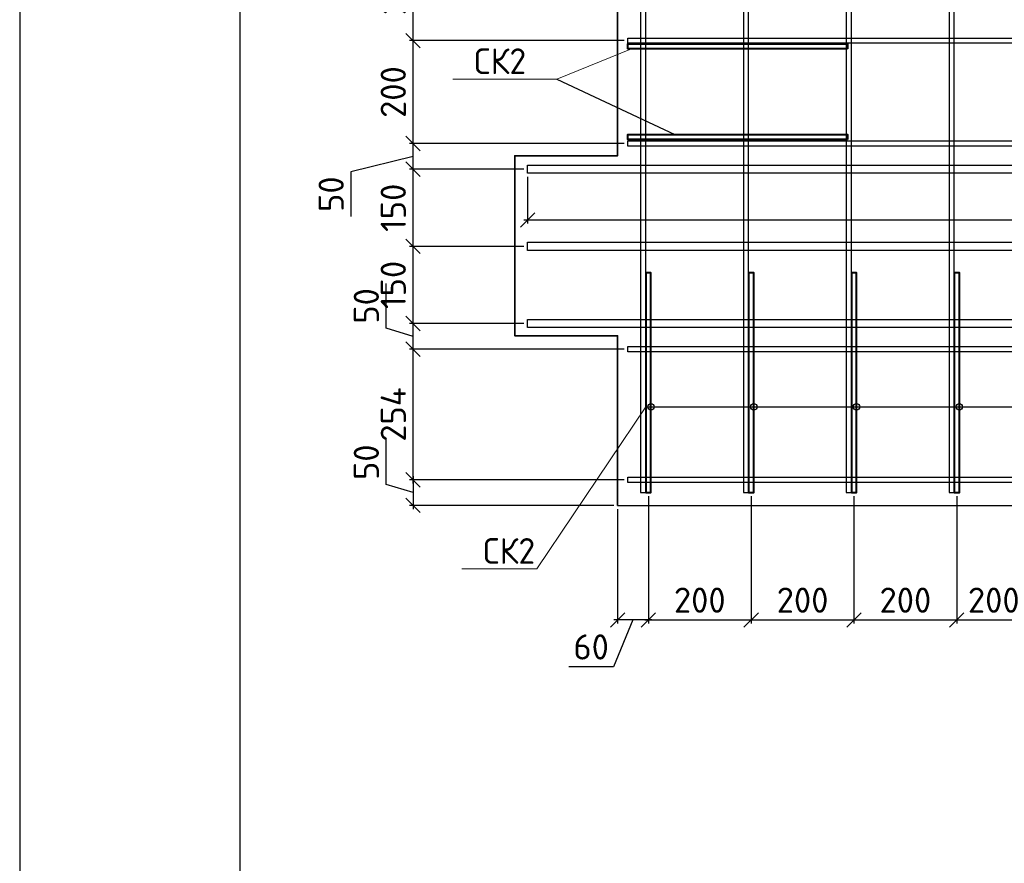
# Model space of a CAD drawing. Header units: millimetres. Extents: x 40580 to 2152466, y -328404 to 177125.
# Tile 175 of 252: x 499389 to 508967, y 160940 to 169141. Entities that reach past the tile are written whole.
import ezdxf
from ezdxf import colors
from ezdxf.entities.mleader import LeaderData, LeaderLine
from ezdxf.math import Vec2, Vec3

# ---------------------------------------------------------------- set-up
doc = ezdxf.new("R2010")
doc.units = ezdxf.units.MM
doc.linetypes.add('CENTER', pattern=[2, 1.25, -0.25, 0.25, -0.25])
doc.layers.add('11', color=7, linetype='Continuous')
doc.layers.add('Столовая - обозначения', color=7, linetype='Continuous')
for name, color, linetype, lineweight in [('Арм_хомуты', 133, 'Continuous', 18), ('ОСИ', 7, 'CENTER', 15), ('Перекрытие ж_бетон', 250, 'Continuous', 30), ('подоснова', 151, 'Continuous', 5), ('Столовая Двери и окна', 7, 'Continuous', 15)]:
    doc.layers.add(name, color=color, linetype=linetype, lineweight=lineweight)
doc.layers.add('Стена_ бетон несущ.', color=7, linetype='Continuous', lineweight=70, true_color=0xb4b496)
doc.styles.add('GOST-2.304_Type-B', font='GOST_Common.ttf')
doc.styles.get("Standard").update_dxf_attribs({"font": 'isocpeur.ttf'})
doc.dimstyles.new('Осевые', dxfattribs={"dimscale": 0.7, "dimtxt": 450, "dimasz": 400, "dimexe": 100, "dimexo": 100, "dimgap": 100, "dimtad": 1, "dimdec": 0, "dimzin": 0, "dimdsep": 46, "dimtxsty": 'Standard', "dimblk": 'OBLIQUE', "dimcen": 9, "dimdle": 100, "dimazin": 0, "dimtm": 1e-09, "dimtfac": 1, "dimtdec": 0, "dimtofl": 0, "dimtmove": 0, "dimatfit": 3, "dimfxl": 1, "dimtolj": 1, "dimtzin": 0, "dimarcsym": 0})

# ---------------------------------------------------------------- blocks, each defined once
blk = doc.blocks.new('Штамп')
at = {"layer": '11'}
blk.add_line((252069.7, 126227.7), (252069.7, 84177.7), dxfattribs=at)
at = {"layer": '11', "lineweight": 30}
blk.add_line((254209.6, 125977.7), (254209.6, 84427.7), dxfattribs=at)
blk = doc.blocks.new('_OBLIQUE')
at = {"color": 0, "linetype": 'ByBlock'}
blk.add_line((-0.5, -0.5), (0.5, 0.5), dxfattribs=at)
blk = doc.blocks.new('*D6108')
at = {"layer": 'Defpoints', "color": 0, "linetype": 'ByBlock', "lineweight": 25, "ltscale": 13, "transparency": 16777216}
for p in [(505304.5, 164667.9), (503216, 164418.7), (505204.5, 164418.7)]:
    blk.add_point(p, dxfattribs=at)
at = {"layer": 'ОСИ', "color": 0, "linetype": 'ByBlock', "lineweight": -2, "ltscale": 13, "transparency": 16777216}
for p, q in [((502953.5, 164622), (502953.5, 165056)), ((505269.5, 164667.9), (503181, 164667.9)), ((503216, 164702.9), (503216, 164383.7)), ((503216, 164543.3), (502953.5, 164622)), ((505169.5, 164418.7), (503181, 164418.7))]:
    blk.add_line(p, q, dxfattribs=at)
at = {"layer": 'ОСИ', "color": 0, "linetype": 'ByBlock', "lineweight": -2, "ltscale": 13, "transparency": 16777216, "xscale": 140, "yscale": 140, "zscale": 140}
for p, rotation in [((503216, 164667.9), 90), ((503216, 164418.7), 270)]:
    blk.add_blockref('_OBLIQUE', p, dxfattribs=dict(at, rotation=rotation))
at = {"layer": 'ОСИ', "color": 0, "linetype": 'ByBlock', "ltscale": 13, "transparency": 16777216, "insert": (502761, 164839), "char_height": 245, "attachment_point": 5, "rotation": 90}
blk.add_mtext('\\A1;50', dxfattribs=at)
blk = doc.blocks.new('*D6109')
at = {"layer": 'Defpoints', "color": 0, "linetype": 'ByBlock', "lineweight": 25, "ltscale": 13, "transparency": 16777216}
for p in [(503216, 165937.9), (505304.5, 165937.9), (505304.5, 164667.9)]:
    blk.add_point(p, dxfattribs=at)
at = {"layer": 'ОСИ', "color": 0, "linetype": 'ByBlock', "lineweight": -2, "ltscale": 13, "transparency": 16777216}
for p, q in [((505269.5, 165937.9), (503181, 165937.9)), ((503216, 164632.9), (503216, 165972.9)), ((505269.5, 164667.9), (503181, 164667.9))]:
    blk.add_line(p, q, dxfattribs=at)
at = {"layer": 'ОСИ', "color": 0, "linetype": 'ByBlock', "lineweight": -2, "ltscale": 13, "transparency": 16777216, "xscale": 140, "yscale": 140, "zscale": 140}
for p, rotation in [((503216, 165937.9), 90), ((503216, 164667.9), 270)]:
    blk.add_blockref('_OBLIQUE', p, dxfattribs=dict(at, rotation=rotation))
at = {"layer": 'ОСИ', "color": 0, "linetype": 'ByBlock', "ltscale": 13, "transparency": 16777216, "insert": (503023.5, 165302.9), "char_height": 245, "attachment_point": 5, "rotation": 90}
blk.add_mtext('\\A1;254', dxfattribs=at)
blk = doc.blocks.new('*D6110')
at = {"layer": 'Defpoints', "color": 0, "linetype": 'ByBlock', "lineweight": 25, "ltscale": 13, "transparency": 16777216}
for p in [(503216, 166187.9), (504329.5, 166187.9), (505304.5, 165937.9)]:
    blk.add_point(p, dxfattribs=at)
at = {"layer": 'ОСИ', "color": 0, "linetype": 'ByBlock', "lineweight": -2, "ltscale": 13, "transparency": 16777216}
for p, q in [((502953.5, 166141.7), (502953.5, 166575.7)), ((504294.5, 166187.9), (503181, 166187.9)), ((503216, 165902.9), (503216, 166222.9)), ((503216, 166062.9), (502953.5, 166141.7)), ((505269.5, 165937.9), (503181, 165937.9))]:
    blk.add_line(p, q, dxfattribs=at)
at = {"layer": 'ОСИ', "color": 0, "linetype": 'ByBlock', "lineweight": -2, "ltscale": 13, "transparency": 16777216, "xscale": 140, "yscale": 140, "zscale": 140}
for p, rotation in [((503216, 166187.9), 90), ((503216, 165937.9), 270)]:
    blk.add_blockref('_OBLIQUE', p, dxfattribs=dict(at, rotation=rotation))
at = {"layer": 'ОСИ', "color": 0, "linetype": 'ByBlock', "ltscale": 13, "transparency": 16777216, "insert": (502761, 166358.7), "char_height": 245, "attachment_point": 5, "rotation": 90}
blk.add_mtext('\\A1;50', dxfattribs=at)
blk = doc.blocks.new('*D6111')
at = {"layer": 'Defpoints', "color": 0, "linetype": 'ByBlock', "lineweight": 25, "ltscale": 13, "transparency": 16777216}
for p in [(503215.6, 166937.9), (504329.5, 166937.9), (504329.5, 166187.9)]:
    blk.add_point(p, dxfattribs=at)
at = {"layer": 'ОСИ', "color": 0, "linetype": 'ByBlock', "lineweight": -2, "ltscale": 13, "transparency": 16777216}
for p, q in [((504294.5, 166937.9), (503180.6, 166937.9)), ((503215.6, 166152.9), (503215.6, 166972.9)), ((504294.5, 166187.9), (503180.6, 166187.9))]:
    blk.add_line(p, q, dxfattribs=at)
at = {"layer": 'ОСИ', "color": 0, "linetype": 'ByBlock', "lineweight": -2, "ltscale": 13, "transparency": 16777216, "xscale": 140, "yscale": 140, "zscale": 140}
for p, rotation in [((503215.6, 166937.9), 90), ((503215.6, 166187.9), 270)]:
    blk.add_blockref('_OBLIQUE', p, dxfattribs=dict(at, rotation=rotation))
at = {"layer": 'ОСИ', "color": 0, "linetype": 'ByBlock', "ltscale": 13, "transparency": 16777216, "insert": (503023.1, 166562.9), "char_height": 245, "attachment_point": 5, "rotation": 90}
blk.add_mtext('\\A1;150', dxfattribs=at)
blk = doc.blocks.new('*D6112')
at = {"layer": 'Defpoints', "color": 0, "linetype": 'ByBlock', "lineweight": 25, "ltscale": 13, "transparency": 16777216}
for p in [(503215.6, 167687.9), (504329.5, 167687.9), (504329.5, 166937.9)]:
    blk.add_point(p, dxfattribs=at)
at = {"layer": 'ОСИ', "color": 0, "linetype": 'ByBlock', "lineweight": -2, "ltscale": 13, "transparency": 16777216}
for p, q in [((503215.6, 166902.9), (503215.6, 167722.9)), ((504294.5, 167687.9), (503180.6, 167687.9)), ((504294.5, 166937.9), (503180.6, 166937.9))]:
    blk.add_line(p, q, dxfattribs=at)
at = {"layer": 'ОСИ', "color": 0, "linetype": 'ByBlock', "lineweight": -2, "ltscale": 13, "transparency": 16777216, "xscale": 140, "yscale": 140, "zscale": 140}
for p, rotation in [((503215.6, 167687.9), 90), ((503215.6, 166937.9), 270)]:
    blk.add_blockref('_OBLIQUE', p, dxfattribs=dict(at, rotation=rotation))
at = {"layer": 'ОСИ', "color": 0, "linetype": 'ByBlock', "ltscale": 13, "transparency": 16777216, "insert": (503023.1, 167312.9), "char_height": 245, "attachment_point": 5, "rotation": 90}
blk.add_mtext('\\A1;150', dxfattribs=at)
blk = doc.blocks.new('*D6113')
at = {"layer": 'Defpoints', "color": 0, "linetype": 'ByBlock', "lineweight": 25, "ltscale": 13, "transparency": 16777216}
for p in [(503215.6, 167937.9), (505304.5, 167937.9), (504329.5, 167687.9)]:
    blk.add_point(p, dxfattribs=at)
at = {"layer": 'ОСИ', "color": 0, "linetype": 'ByBlock', "lineweight": -2, "ltscale": 13, "transparency": 16777216}
for p, q in [((505269.5, 167937.9), (503180.6, 167937.9)), ((503215.6, 167652.9), (503215.6, 167972.9)), ((503215.6, 167812.9), (502611.4, 167662)), ((502611.4, 167662), (502611.4, 167228)), ((504294.5, 167687.9), (503180.6, 167687.9))]:
    blk.add_line(p, q, dxfattribs=at)
at = {"layer": 'ОСИ', "color": 0, "linetype": 'ByBlock', "lineweight": -2, "ltscale": 13, "transparency": 16777216, "xscale": 140, "yscale": 140, "zscale": 140}
for p, rotation in [((503215.6, 167937.9), 90), ((503215.6, 167687.9), 270)]:
    blk.add_blockref('_OBLIQUE', p, dxfattribs=dict(at, rotation=rotation))
at = {"layer": 'ОСИ', "color": 0, "linetype": 'ByBlock', "ltscale": 13, "transparency": 16777216, "insert": (502418.9, 167445), "char_height": 245, "attachment_point": 5, "rotation": 90}
blk.add_mtext('\\A1;50', dxfattribs=at)
blk = doc.blocks.new('*D6114')
at = {"layer": 'Defpoints', "color": 0, "linetype": 'ByBlock', "lineweight": 25, "ltscale": 13, "transparency": 16777216}
for p in [(503215.6, 168937.9), (505304.5, 168937.9), (505304.5, 167937.9)]:
    blk.add_point(p, dxfattribs=at)
at = {"layer": 'ОСИ', "color": 0, "linetype": 'ByBlock', "lineweight": -2, "ltscale": 13, "transparency": 16777216}
for p, q in [((503215.6, 167902.9), (503215.6, 168972.9)), ((505269.5, 168937.9), (503180.6, 168937.9)), ((505269.5, 167937.9), (503180.6, 167937.9))]:
    blk.add_line(p, q, dxfattribs=at)
at = {"layer": 'ОСИ', "color": 0, "linetype": 'ByBlock', "lineweight": -2, "ltscale": 13, "transparency": 16777216, "xscale": 140, "yscale": 140, "zscale": 140}
for p, rotation in [((503215.6, 168937.9), 90), ((503215.6, 167937.9), 270)]:
    blk.add_blockref('_OBLIQUE', p, dxfattribs=dict(at, rotation=rotation))
at = {"layer": 'ОСИ', "color": 0, "linetype": 'ByBlock', "ltscale": 13, "transparency": 16777216, "insert": (503023.1, 168437.9), "char_height": 245, "attachment_point": 5, "rotation": 90}
blk.add_mtext('\\A1;200', dxfattribs=at)
blk = doc.blocks.new('*D6115')
at = {"layer": 'Defpoints', "color": 0, "linetype": 'ByBlock', "lineweight": 25, "ltscale": 13, "transparency": 16777216}
for p in [(503215.6, 169937.9), (505304.5, 169937.9), (505304.5, 168937.9)]:
    blk.add_point(p, dxfattribs=at)
at = {"layer": 'ОСИ', "color": 0, "linetype": 'ByBlock', "lineweight": -2, "ltscale": 13, "transparency": 16777216}
for p, q in [((505269.5, 169937.9), (503180.6, 169937.9)), ((503215.6, 168902.9), (503215.6, 169972.9)), ((505269.5, 168937.9), (503180.6, 168937.9))]:
    blk.add_line(p, q, dxfattribs=at)
at = {"layer": 'ОСИ', "color": 0, "linetype": 'ByBlock', "lineweight": -2, "ltscale": 13, "transparency": 16777216, "xscale": 140, "yscale": 140, "zscale": 140}
for p, rotation in [((503215.6, 169937.9), 90), ((503215.6, 168937.9), 270)]:
    blk.add_blockref('_OBLIQUE', p, dxfattribs=dict(at, rotation=rotation))
at = {"layer": 'ОСИ', "color": 0, "linetype": 'ByBlock', "ltscale": 13, "transparency": 16777216, "insert": (503023.1, 169437.9), "char_height": 245, "attachment_point": 5, "rotation": 90}
blk.add_mtext('\\A1;200', dxfattribs=at)
blk = doc.blocks.new('*D6130')
at = {"layer": 'Defpoints', "color": 0, "linetype": 'ByBlock', "lineweight": 25, "ltscale": 13, "transparency": 16777216}
for p in [(504329.5, 167647.9), (519079.5, 167647.9), (519079.5, 167194.6)]:
    blk.add_point(p, dxfattribs=at)
at = {"layer": 'ОСИ', "color": 0, "linetype": 'ByBlock', "lineweight": -2, "ltscale": 13, "transparency": 16777216}
for p, q in [((504329.5, 167612.9), (504329.5, 167159.6)), ((519079.5, 167612.9), (519079.5, 167159.6)), ((504294.5, 167194.6), (519114.5, 167194.6))]:
    blk.add_line(p, q, dxfattribs=at)
at = {"layer": 'ОСИ', "color": 0, "linetype": 'ByBlock', "lineweight": -2, "ltscale": 13, "transparency": 16777216, "xscale": 140, "yscale": 140, "zscale": 140, "rotation": 180}
blk.add_blockref('_OBLIQUE', (504329.5, 167194.6), dxfattribs=at)
at = {"layer": 'ОСИ', "color": 0, "linetype": 'ByBlock', "lineweight": -2, "ltscale": 13, "transparency": 16777216, "xscale": 140, "yscale": 140, "zscale": 140}
blk.add_blockref('_OBLIQUE', (519079.5, 167194.6), dxfattribs=at)
at = {"layer": 'ОСИ', "color": 0, "linetype": 'ByBlock', "ltscale": 13, "transparency": 16777216, "insert": (510144.6, 167387.1), "char_height": 245, "attachment_point": 5}
blk.add_mtext('\\A1;2950', dxfattribs=at)
blk = doc.blocks.new('*D6131')
at = {"layer": 'Defpoints', "color": 0, "linetype": 'ByBlock', "lineweight": 25, "ltscale": 13, "transparency": 16777216}
for p in [(505504.5, 164543.7), (505204.5, 164418.7), (505204.5, 163305.5)]:
    blk.add_point(p, dxfattribs=at)
at = {"layer": 'ОСИ', "color": 0, "linetype": 'ByBlock', "lineweight": -2, "ltscale": 13, "transparency": 16777216}
for p, q in [((505504.5, 164508.7), (505504.5, 163270.5)), ((505204.5, 164383.7), (505204.5, 163270.5)), ((505354.5, 163305.5), (505164.9, 162850.5)), ((505539.5, 163305.5), (505169.5, 163305.5)), ((505164.9, 162850.5), (504730.9, 162850.5))]:
    blk.add_line(p, q, dxfattribs=at)
at = {"layer": 'ОСИ', "color": 0, "linetype": 'ByBlock', "lineweight": -2, "ltscale": 13, "transparency": 16777216, "xscale": 140, "yscale": 140, "zscale": 140, "rotation": 180}
blk.add_blockref('_OBLIQUE', (505204.5, 163305.5), dxfattribs=at)
at = {"layer": 'ОСИ', "color": 0, "linetype": 'ByBlock', "lineweight": -2, "ltscale": 13, "transparency": 16777216, "xscale": 140, "yscale": 140, "zscale": 140}
blk.add_blockref('_OBLIQUE', (505504.5, 163305.5), dxfattribs=at)
at = {"layer": 'ОСИ', "color": 0, "linetype": 'ByBlock', "ltscale": 13, "transparency": 16777216, "insert": (504947.9, 163043), "char_height": 245, "attachment_point": 5}
blk.add_mtext('\\A1;60', dxfattribs=at)
blk = doc.blocks.new('*D6132')
at = {"layer": 'Defpoints', "color": 0, "linetype": 'ByBlock', "lineweight": 25, "ltscale": 13, "transparency": 16777216}
for p in [(505504.5, 164543.7), (506504.5, 164543.7), (506504.5, 163305.5)]:
    blk.add_point(p, dxfattribs=at)
at = {"layer": 'ОСИ', "color": 0, "linetype": 'ByBlock', "lineweight": -2, "ltscale": 13, "transparency": 16777216}
for p, q in [((505504.5, 164508.7), (505504.5, 163270.5)), ((506504.5, 164508.7), (506504.5, 163270.5)), ((505469.5, 163305.5), (506539.5, 163305.5))]:
    blk.add_line(p, q, dxfattribs=at)
at = {"layer": 'ОСИ', "color": 0, "linetype": 'ByBlock', "lineweight": -2, "ltscale": 13, "transparency": 16777216, "xscale": 140, "yscale": 140, "zscale": 140, "rotation": 180}
blk.add_blockref('_OBLIQUE', (505504.5, 163305.5), dxfattribs=at)
at = {"layer": 'ОСИ', "color": 0, "linetype": 'ByBlock', "lineweight": -2, "ltscale": 13, "transparency": 16777216, "xscale": 140, "yscale": 140, "zscale": 140}
blk.add_blockref('_OBLIQUE', (506504.5, 163305.5), dxfattribs=at)
at = {"layer": 'ОСИ', "color": 0, "linetype": 'ByBlock', "ltscale": 13, "transparency": 16777216, "insert": (506004.5, 163498), "char_height": 245, "attachment_point": 5}
blk.add_mtext('\\A1;200', dxfattribs=at)
blk = doc.blocks.new('*D5984')
at = {"layer": 'Defpoints', "color": 0, "linetype": 'ByBlock', "lineweight": 25, "ltscale": 13, "transparency": 16777216}
for p in [(506504.5, 164543.7), (507504.5, 164543.7), (507504.5, 163305.5)]:
    blk.add_point(p, dxfattribs=at)
at = {"layer": 'ОСИ', "color": 0, "linetype": 'ByBlock', "lineweight": -2, "ltscale": 13, "transparency": 16777216}
for p, q in [((506504.5, 164508.7), (506504.5, 163270.5)), ((507504.5, 164508.7), (507504.5, 163270.5)), ((506469.5, 163305.5), (507539.5, 163305.5))]:
    blk.add_line(p, q, dxfattribs=at)
at = {"layer": 'ОСИ', "color": 0, "linetype": 'ByBlock', "lineweight": -2, "ltscale": 13, "transparency": 16777216, "xscale": 140, "yscale": 140, "zscale": 140, "rotation": 180}
blk.add_blockref('_OBLIQUE', (506504.5, 163305.5), dxfattribs=at)
at = {"layer": 'ОСИ', "color": 0, "linetype": 'ByBlock', "lineweight": -2, "ltscale": 13, "transparency": 16777216, "xscale": 140, "yscale": 140, "zscale": 140}
blk.add_blockref('_OBLIQUE', (507504.5, 163305.5), dxfattribs=at)
at = {"layer": 'ОСИ', "color": 0, "linetype": 'ByBlock', "ltscale": 13, "transparency": 16777216, "insert": (507004.5, 163498), "char_height": 245, "attachment_point": 5}
blk.add_mtext('\\A1;200', dxfattribs=at)
blk = doc.blocks.new('*D5985')
at = {"layer": 'Defpoints', "color": 0, "linetype": 'ByBlock', "lineweight": 25, "ltscale": 13, "transparency": 16777216}
for p in [(507504.5, 164543.7), (508504.5, 164543.7), (508504.5, 163305.5)]:
    blk.add_point(p, dxfattribs=at)
at = {"layer": 'ОСИ', "color": 0, "linetype": 'ByBlock', "lineweight": -2, "ltscale": 13, "transparency": 16777216}
for p, q in [((507504.5, 164508.7), (507504.5, 163270.5)), ((508504.5, 164508.7), (508504.5, 163270.5)), ((507469.5, 163305.5), (508539.5, 163305.5))]:
    blk.add_line(p, q, dxfattribs=at)
at = {"layer": 'ОСИ', "color": 0, "linetype": 'ByBlock', "lineweight": -2, "ltscale": 13, "transparency": 16777216, "xscale": 140, "yscale": 140, "zscale": 140, "rotation": 180}
blk.add_blockref('_OBLIQUE', (507504.5, 163305.5), dxfattribs=at)
at = {"layer": 'ОСИ', "color": 0, "linetype": 'ByBlock', "lineweight": -2, "ltscale": 13, "transparency": 16777216, "xscale": 140, "yscale": 140, "zscale": 140}
blk.add_blockref('_OBLIQUE', (508504.5, 163305.5), dxfattribs=at)
at = {"layer": 'ОСИ', "color": 0, "linetype": 'ByBlock', "ltscale": 13, "transparency": 16777216, "insert": (508004.5, 163498), "char_height": 245, "attachment_point": 5}
blk.add_mtext('\\A1;200', dxfattribs=at)
blk = doc.blocks.new('*D5986')
at = {"layer": 'Defpoints', "color": 0, "linetype": 'ByBlock', "lineweight": 25, "ltscale": 13, "transparency": 16777216}
for p in [(508504.5, 164543.7), (509504.5, 164543.7), (509504.5, 163305.5)]:
    blk.add_point(p, dxfattribs=at)
at = {"layer": 'ОСИ', "color": 0, "linetype": 'ByBlock', "lineweight": -2, "ltscale": 13, "transparency": 16777216}
for p, q in [((508504.5, 164508.7), (508504.5, 163270.5)), ((509504.5, 164508.7), (509504.5, 163270.5)), ((508469.5, 163305.5), (509539.5, 163305.5))]:
    blk.add_line(p, q, dxfattribs=at)
at = {"layer": 'ОСИ', "color": 0, "linetype": 'ByBlock', "lineweight": -2, "ltscale": 13, "transparency": 16777216, "xscale": 140, "yscale": 140, "zscale": 140, "rotation": 180}
blk.add_blockref('_OBLIQUE', (508504.5, 163305.5), dxfattribs=at)
at = {"layer": 'ОСИ', "color": 0, "linetype": 'ByBlock', "lineweight": -2, "ltscale": 13, "transparency": 16777216, "xscale": 140, "yscale": 140, "zscale": 140}
blk.add_blockref('_OBLIQUE', (509504.5, 163305.5), dxfattribs=at)
at = {"layer": 'ОСИ', "color": 0, "linetype": 'ByBlock', "ltscale": 13, "transparency": 16777216, "insert": (508864.1, 163498), "char_height": 245, "attachment_point": 5}
blk.add_mtext('\\A1;200', dxfattribs=at)
blk = doc.blocks.new('_None')

msp = doc.modelspace()

# ---------------------------------------------------------------- linework, layer by layer
at = {"layer": 'Арм_хомуты', "color": 251, "lineweight": 40, "true_color": 0x636466}
for points in [[(507442.604, 168857.912), (505304.477, 168857.912), (505304.477, 168907.912), (507442.604, 168907.912)], [(507442.604, 167975.361), (505304.477, 167975.361), (505304.477, 168025.361), (507442.604, 168025.361)], [(505479.477, 166681.786), (505479.477, 164543.66), (505529.477, 164543.66), (505529.477, 166681.786)], [(506479.477, 166681.786), (506479.477, 164543.66), (506529.477, 164543.66), (506529.477, 166681.786)], [(507479.477, 166681.786), (507479.477, 164543.66), (507529.477, 164543.66), (507529.477, 166681.786)], [(508479.477, 166681.786), (508479.477, 164543.66), (508529.477, 164543.66), (508529.477, 166681.786)]]:
    msp.add_lwpolyline(points, close=True, dxfattribs=at)
at = {"layer": 'Перекрытие ж_бетон', "color": 18, "linetype": 'Continuous', "lineweight": 25, "true_color": 0x000000}
for points in [[(505429.477, 171594.772), (505429.477, 164543.66), (505479.477, 164543.66), (505479.477, 171594.772)], [(506429.477, 171594.772), (506429.477, 164543.66), (506479.477, 164543.66), (506479.477, 171594.772)], [(507429.477, 171594.772), (507429.477, 164543.66), (507479.477, 164543.66), (507479.477, 171594.772)], [(508429.477, 171594.772), (508429.477, 164543.66), (508479.477, 164543.66), (508479.477, 171594.772)], [(518079.477, 168912.912), (505304.477, 168912.912), (505304.477, 168962.912), (518079.477, 168962.912)], [(518079.477, 167912.912), (505304.477, 167912.912), (505304.477, 167962.912), (518079.477, 167962.912)], [(518079.477, 165912.912), (505304.477, 165912.912), (505304.477, 165962.912), (518079.477, 165962.912)], [(518079.477, 164642.912), (505304.477, 164642.912), (505304.477, 164692.912), (518079.477, 164692.912)]]:
    msp.add_lwpolyline(points, close=True, dxfattribs=at)
at = {"layer": 'Перекрытие ж_бетон', "color": 18, "linetype": 'Continuous', "lineweight": 30, "true_color": 0x000000}
for points in [[(519079.477, 167647.912), (504329.477, 167647.912), (504329.477, 167727.912), (519079.477, 167727.912)], [(519079.477, 166897.912), (504329.477, 166897.912), (504329.477, 166977.912), (519079.477, 166977.912)], [(519079.477, 166147.912), (504329.477, 166147.912), (504329.477, 166227.912), (519079.477, 166227.912)]]:
    msp.add_lwpolyline(points, close=True, dxfattribs=at)
at = {"layer": 'Стена_ бетон несущ.', "color": 18, "linetype": 'Continuous', "lineweight": 35, "true_color": 0x000000, "transparency": 33554687}
msp.add_lwpolyline([(518204.477, 164414.773), (518204.477, 166064.773), (519204.477, 166064.773), (519204.477, 167814.773), (518204.477, 167814.773), (518204.477, 170664.773), (519204.477, 170664.773), (519204.477, 172164.773), (505204.477, 172168.736), (504204.477, 172168.736), (504204.477, 170668.736), (505204.477, 170668.736), (505204.477, 167818.736), (504204.477, 167818.736), (504204.477, 166068.736), (505204.477, 166068.736), (505204.477, 164418.736), (518204.477, 164414.773)], dxfattribs=at)
at = {"layer": 'Столовая Двери и окна', "color": 18, "lineweight": 25, "true_color": 0x000000}
for p, q in [((504614.378, 168563.104), (505760.737, 168025.361)), ((505479.477, 165377.212), (518087.02, 165377.212)), ((505204.477, 164418.66), (505454.477, 164418.66))]:
    msp.add_line(p, q, dxfattribs=at)
at = {"layer": 'Столовая Двери и окна', "color": 18, "lineweight": 30, "true_color": 0x000000}
for centre in [(505529.477, 165377.212), (506529.477, 165377.212), (507529.477, 165377.212), (508529.477, 165377.212)]:
    msp.add_circle(centre, 30.99, dxfattribs=at)

# ---------------------------------------------------------------- block references
at = {"layer": 'Столовая - обозначения', "color": 18, "lineweight": 20, "true_color": 0x000000}
msp.add_blockref('Штамп', (247319.619, 50897.048), dxfattribs=at)

# ---------------------------------------------------------------- dimensions: what is measured, and where the dimension line sits
at = {"layer": 'ОСИ', "color": 18, "linetype": 'ByBlock', "ltscale": 13, "true_color": 0x000000}
for base, p1, p2, picture, middle in [((503215.609, 169937.912), (505304.477, 168937.912), (505304.477, 169937.912), '*D6115', (503023.109, 169437.912)), ((503215.609, 168937.912), (505304.477, 167937.912), (505304.477, 168937.912), '*D6114', (503023.109, 168437.912)), ((503215.609, 167687.912), (504329.477, 166937.912), (504329.477, 167687.912), '*D6112', (503023.109, 167312.912)), ((503215.609, 166937.912), (504329.477, 166187.912), (504329.477, 166937.912), '*D6111', (503023.109, 166562.912)), ((503216.026, 166187.912), (505304.477, 165937.912), (504329.477, 166187.912), '*D6110', (502761.026, 166211.662)), ((503216.026, 165937.912), (505304.477, 164667.912), (505304.477, 165937.912), '*D6109', (503023.526, 165302.912)), ((503216.026, 164418.66), (505304.477, 164667.912), (505204.477, 164418.66), '*D6108', (502761.026, 164692.036))]:
    dim = msp.add_linear_dim(base=base, p1=p1, p2=p2, angle=270, dimstyle='Осевые', override={"dimtxt": 350, "dimasz": 200, "dimexe": 50, "dimexo": 50, "dimlfac": 0.2, "dimdle": 50, "dimtmove": 1}, dxfattribs=at)
    dim.commit()
    dim.dimension.update_dxf_attribs({"geometry": picture, "text_midpoint": middle})
dim = msp.add_linear_dim(base=(503215.609, 167937.912), p1=(504329.477, 167687.912), p2=(505304.477, 167937.912), angle=270, dimstyle='Осевые', override={"dimtxt": 350, "dimasz": 200, "dimexe": 50, "dimexo": 50, "dimlfac": 0.2, "dimdle": 50, "dimtmove": 1}, dxfattribs=at)
dim.commit()
dim.dimension.update_dxf_attribs({"geometry": '*D6113', "text_midpoint": (502611.373, 167592.025), "dimtype": 160})
for base, p1, p2, picture, middle in [((519079.477, 167194.571), (504329.477, 167647.912), (519079.477, 167647.912), '*D6130', (510144.604, 167194.571)), ((505204.477, 163305.496), (505504.477, 164543.66), (505204.477, 164418.66), '*D6131', (505094.932, 162850.496)), ((509504.477, 163305.496), (508504.477, 164543.66), (509504.477, 164543.66), '*D5986', (508864.051, 163305.496))]:
    dim = msp.add_linear_dim(base=base, p1=p1, p2=p2, dimstyle='Осевые', override={"dimtxt": 350, "dimasz": 200, "dimexe": 50, "dimexo": 50, "dimlfac": 0.2, "dimdle": 50, "dimtmove": 1}, dxfattribs=at)
    dim.commit()
    dim.dimension.update_dxf_attribs({"geometry": picture, "text_midpoint": middle, "dimtype": 160})
for base, p1, p2, picture, middle in [((506504.477, 163305.496), (505504.477, 164543.66), (506504.477, 164543.66), '*D6132', (506004.477, 163497.996)), ((507504.477, 163305.496), (506504.477, 164543.66), (507504.477, 164543.66), '*D5984', (507004.477, 163497.996)), ((508504.477, 163305.496), (507504.477, 164543.66), (508504.477, 164543.66), '*D5985', (508004.477, 163497.996))]:
    dim = msp.add_linear_dim(base=base, p1=p1, p2=p2, dimstyle='Осевые', override={"dimtxt": 350, "dimasz": 200, "dimexe": 50, "dimexo": 50, "dimlfac": 0.2, "dimdle": 50, "dimtmove": 1}, dxfattribs=at)
    dim.commit()
    dim.dimension.update_dxf_attribs({"geometry": picture, "text_midpoint": middle})

# ---------------------------------------------------------------- leaders
at = {"layer": 'подоснова', "color": 18, "ltscale": 0.3, "true_color": 0x000000}
ml = msp.add_multileader_mtext('Standard', dxfattribs=at)
ml.set_content('СК2 ', color=(0, 0, 0), style='GOST-2.304_Type-B')
ml.set_leader_properties(color=256, linetype='ByLayer', lineweight=15)
ml.set_arrow_properties(name='NONE')
ml.build(insert=Vec2(0, 0))
ml.multileader.update_dxf_attribs({"text_left_attachment_type": 6, "text_right_attachment_type": 6, "dogleg_length": 0.1, "arrow_head_size": 18})
ctx = ml.context
ctx.base_point, ctx.char_height, ctx.arrow_head_size, ctx.landing_gap_size, ctx.plane_origin = Vec3(503792.98, 168563.104), 250, 18, 20, Vec3(492576.187, 168285.44)
ctx.left_attachment, ctx.right_attachment, ctx.text_align_type = 6, 6, 1
notes = []
notes.append((ctx, [(1, (1, 1, 0), (504614.378, 168563.104), (-1, 0), 281.398, [(0, [(505339.755, 168857.912)], 0, [])])]))
ctx.mtext.insert, ctx.mtext.alignment, ctx.mtext.flow_direction = Vec3(504062.98, 168863.104), 2, 5
ml = msp.add_multileader_mtext('Standard', dxfattribs=at)
ml.set_content('СК2 ', color=(0, 0, 0), style='GOST-2.304_Type-B')
ml.set_leader_properties(color=256, linetype='ByLayer', lineweight=15)
ml.set_arrow_properties(name='NONE')
ml.build(insert=Vec2(0, 0))
ml.multileader.update_dxf_attribs({"text_left_attachment_type": 6, "text_right_attachment_type": 6, "dogleg_length": 0.1, "arrow_head_size": 18})
ctx = ml.context
ctx.base_point, ctx.char_height, ctx.arrow_head_size, ctx.landing_gap_size, ctx.plane_origin = Vec3(503880.621, 163801.569), 250, 18, 20, Vec3(514120.079, 162523.085)
ctx.left_attachment, ctx.right_attachment, ctx.text_align_type = 6, 6, 1
notes.append((ctx, [(0, (1, 1, 0), (504420.721, 163801.569), (-1, 0), 0.1, [(0, [(505479.477, 165377.212)], 0, [])])]))
ctx.mtext.insert, ctx.mtext.alignment, ctx.mtext.flow_direction = Vec3(504150.621, 164101.569), 2, 5
for ctx, leaders in notes:
    for number, flags, end, landing, length, lines in leaders:
        leader = LeaderData()
        leader.index, (leader.has_last_leader_line, leader.has_dogleg_vector, leader.attachment_direction) = number, flags
        leader.last_leader_point, leader.dogleg_vector, leader.dogleg_length = Vec3(end), Vec3(landing), length
        for number, points, colour, breaks in lines:
            line = LeaderLine()
            line.index, line.vertices, line.color, line.breaks = number, Vec3.list(points), colors.encode_raw_color(colour), breaks
            leader.lines.append(line)
        ctx.leaders.append(leader)

doc.saveas('drawing.dxf')
